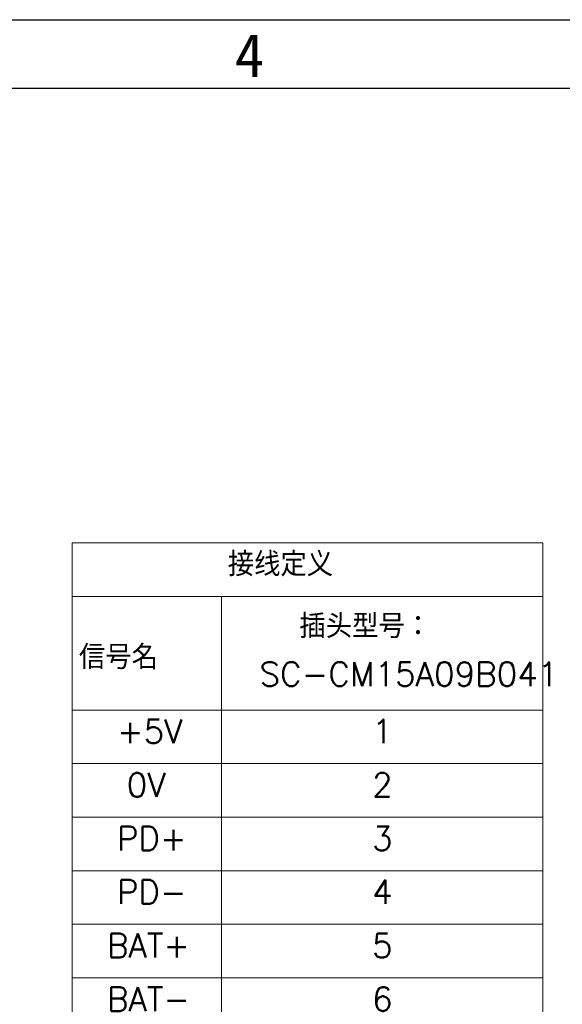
# Model space of a CAD drawing. Header units: millimetres. Extents: x 10 to 584, y 10 to 410.
# Tile 27 of 28: x 377 to 457, y 266 to 410. Entities that reach past the tile are written whole.
import ezdxf

# ---------------------------------------------------------------- set-up
doc = ezdxf.new("R2010")
doc.units = ezdxf.units.MM
doc.header["$LTSCALE"] = 2
doc.linetypes.add('SLD-实线', pattern=[0])
doc.layers.add('图框', color=7, linetype='SLD-实线')
doc.layers.add('粗实线层', color=7, linetype='SLD-实线', lineweight=25)
doc.styles.add('SLDTEXTSTYLE0', font='txt', dxfattribs={"bigfont": 'bigfont'})
doc.styles.add('SLDTEXTSTYLE1', font='txt')

# ---------------------------------------------------------------- blocks, each defined once
blk = doc.blocks.new('SW_TABLEANNOTATION_1')
at = {"color": 0, "linetype": 'SLD-实线', "lineweight": 18}
for p, q in [((0, 0), (0, -7.82)), ((0, 0), (21.82, 0)), ((21.82, 0), (68.76, 0)), ((68.76, 0), (68.76, -7.82))]:
    blk.add_line(p, q, dxfattribs=at)
at = {"color": 0, "linetype": 'Continuous', "lineweight": 0}
for p, q in [((0, -7.82), (0, -24.4)), ((0, -7.82), (21.82, -7.82)), ((21.82, -7.82), (21.82, -24.4)), ((21.82, -7.82), (68.76, -7.82)), ((68.76, -7.82), (68.76, -24.4)), ((0, -24.4), (0, -32.22)), ((0, -24.4), (21.82, -24.4)), ((21.82, -24.4), (21.82, -32.22)), ((21.82, -24.4), (68.76, -24.4)), ((68.76, -24.4), (68.76, -32.22)), ((0, -32.22), (0, -40.04)), ((0, -32.22), (21.82, -32.22)), ((21.82, -32.22), (21.82, -40.04)), ((21.82, -32.22), (68.76, -32.22)), ((68.76, -32.22), (68.76, -40.04)), ((0, -40.04), (0, -47.86)), ((0, -40.04), (21.82, -40.04)), ((21.82, -40.04), (21.82, -47.86)), ((21.82, -40.04), (68.76, -40.04)), ((68.76, -40.04), (68.76, -47.86)), ((0, -47.86), (0, -55.68)), ((0, -47.86), (21.82, -47.86)), ((21.82, -47.86), (21.82, -55.68)), ((21.82, -47.86), (68.76, -47.86)), ((68.76, -47.86), (68.76, -55.68)), ((0, -55.68), (0, -63.5)), ((0, -55.68), (21.82, -55.68)), ((21.82, -55.68), (21.82, -63.5)), ((21.82, -55.68), (68.76, -55.68)), ((68.76, -55.68), (68.76, -63.5)), ((0, -63.5), (0, -71.32)), ((0, -63.5), (21.82, -63.5)), ((21.82, -63.5), (21.82, -71.32)), ((21.82, -63.5), (68.76, -63.5)), ((68.76, -63.5), (68.76, -71.32)), ((0, -71.32), (0, -79.14)), ((0, -71.32), (21.82, -71.32)), ((21.82, -71.32), (21.82, -79.14)), ((21.82, -71.32), (68.76, -71.32)), ((68.76, -71.32), (68.76, -79.14)), ((0, -79.14), (21.82, -79.14)), ((21.82, -79.14), (68.76, -79.14))]:
    blk.add_line(p, q, dxfattribs=at)
at = {"color": 0, "linetype": 'Continuous', "lineweight": 0, "char_height": 3.5, "attachment_point": 1, "style": 'SLDTEXTSTYLE0'}
for s, insert in [('接线定义', (22.74, -1.36)), ('插头型号：', (33.21, -10.4)), ('信号名', (1, -14.93)), ('SC-CM15A09B041', (27.39, -17.4)), ('+5V', (6.55, -25.76)), ('1', (43.83, -25.76)), ('0V', (8, -33.58)), ('2', (43.83, -33.58)), ('PD+', (6.55, -41.4)), ('3', (43.83, -41.4)), ('PD-', (6.55, -49.22)), ('4', (43.83, -49.22)), ('BAT+', (5.09, -57.04)), ('5', (43.83, -57.04)), ('BAT-', (5.09, -64.86)), ('6', (43.83, -64.86)), ('屏蔽线', (2.18, -72.68)), ('7', (43.83, -72.68))]:
    blk.add_mtext(s, dxfattribs=dict(at, insert=insert))

msp = doc.modelspace()

# ---------------------------------------------------------------- linework, layer by layer
at = {"layer": '图框'}
for p, q in [((10, 410), (584, 410)), ((10, 400), (574, 400))]:
    msp.add_line(p, q, dxfattribs=at)
at = {"layer": '粗实线层', "linetype": 'SLD-实线', "lineweight": 25}
msp.add_line((10, 400), (574, 400), dxfattribs=at)

# ---------------------------------------------------------------- block references
at = {"color": 7, "linetype": 'Continuous', "lineweight": 0}
msp.add_blockref('SW_TABLEANNOTATION_1', (384.953597, 333.591985), dxfattribs=at)

# ---------------------------------------------------------------- texts
at = {"layer": '图框', "insert": (410.869043, 407.962213), "char_height": 6.35, "attachment_point": 2, "style": 'SLDTEXTSTYLE1'}
msp.add_mtext('4', dxfattribs=at)

doc.saveas('drawing.dxf')
